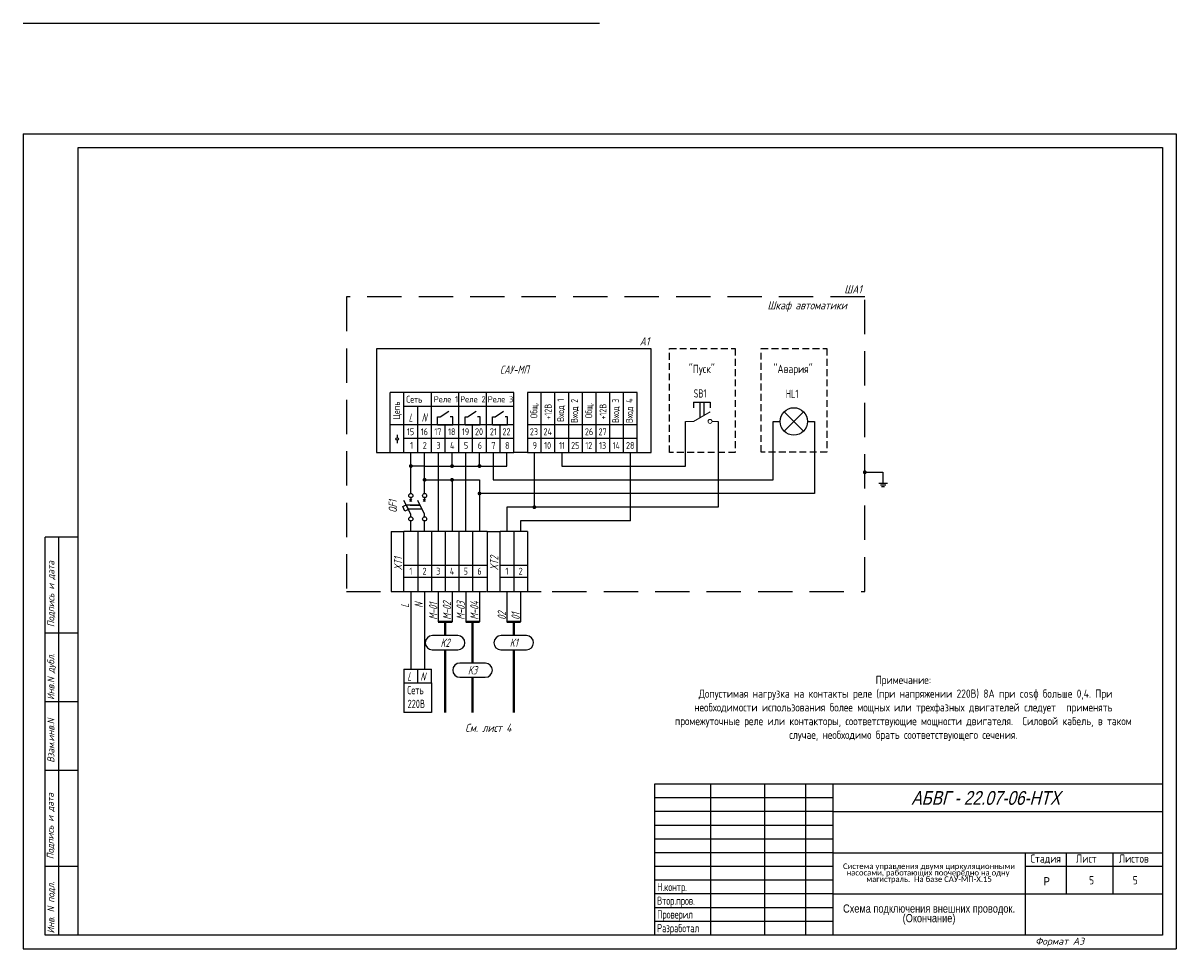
# Model space of a CAD drawing. Header units: millimetres. Extents: x 2234 to 2655, y 986 to 2918.
# Tile 1 of 4: x 2234 to 2655, y 986 to 1323. Entities that reach past the tile are written whole.
import ezdxf
from ezdxf.enums import TextEntityAlignment as Align

# ---------------------------------------------------------------- set-up
doc = ezdxf.new("R2010")
doc.units = ezdxf.units.MM
doc.linetypes.add('CONTI', pattern=[0])
doc.linetypes.add('DASHED2', pattern=[0.375, 0.25, -0.125])
doc.layers.add('015', color=7, linetype='Continuous', lineweight=15)
for name, color, linetype in [('Размеры', 3, 'Continuous'), ('Съемка', 162, 'Continuous'), ('Текст', 7, 'Continuous'), ('Форматка', 4, 'Continuous')]:
    doc.layers.add(name, color=color, linetype=linetype)
doc.layers.add('Слой1', color=10, linetype='Continuous', lineweight=200, plot=False)
doc.styles.add('35', font='romans.shx', dxfattribs={"width": 0.7, "oblique": 15, "height": 3.5})
doc.styles.add('Arial', font='arial.ttf')
doc.styles.add('GOST', font='GOST.shx', dxfattribs={"oblique": 15})
doc.styles.add('gost2304', font='gost_ptb.shx', dxfattribs={"width": 0.8, "oblique": 15, "height": 2.5})
doc.styles.add('Romans8', font='romans8.shx', dxfattribs={"width": 0.8, "height": 3})
doc.styles.add('style3', font='simplex.shx', dxfattribs={"height": 3})
doc.styles.add('style4', font='romans.shx', dxfattribs={"width": 0.7, "height": 3})

msp = doc.modelspace()

# ---------------------------------------------------------------- hatches: boundary and pattern name
at = {"layer": 'Съемка', "linetype": 'CONTI', "ltscale": 0.3}
for color, points in [(0, [(2375.69, 1161.61, 1), (2374.27, 1161.61, 1)]), (0, [(2390.69, 1161.61, 1), (2389.27, 1161.61, 1)]), (0, [(2400.69, 1161.61, 1), (2399.27, 1161.61, 1)]), (7, [(2540.34, 1158.64, 1), (2540.34, 1160.06, 1)]), (7, [(2380.69, 1156.61, 1), (2379.27, 1156.61, 1)]), (0, [(2390.69, 1156.61, 1), (2389.27, 1156.61, 1)])]:
    msp.add_hatch(color=color, dxfattribs=at).paths.add_polyline_path(points)
h = msp.add_hatch(color=0, dxfattribs=at)
edge = h.paths.add_edge_path()
edge.add_arc((2399.98, 1151.61), 0.709, 0, 360)
h = msp.add_hatch(color=0, dxfattribs=at)
edge = h.paths.add_edge_path()
edge.add_arc((2419.98, 1146.61), 0.709, 0, 360)

# ---------------------------------------------------------------- linework, layer by layer
for p, q in [((2367.48, 1204.3), (2362.48, 1204.3)), ((2362.48, 1204.3), (2362.48, 1166.61)), ((2462.48, 1204.3), (2367.48, 1204.3)), ((2462.48, 1166.61), (2462.48, 1204.3)), ((2367.48, 1176.61), (2367.48, 1188.45)), ((2372.48, 1188.45), (2367.48, 1188.45)), ((2372.48, 1176.61), (2372.48, 1188.45)), ((2377.48, 1188.45), (2372.48, 1188.45)), ((2382.48, 1188.45), (2377.48, 1188.45)), ((2382.48, 1176.61), (2382.48, 1188.45)), ((2387.48, 1188.45), (2382.48, 1188.45)), ((2392.48, 1188.45), (2387.48, 1188.45)), ((2392.48, 1176.61), (2392.48, 1188.45)), ((2397.48, 1188.45), (2392.48, 1188.45)), ((2402.48, 1188.45), (2397.48, 1188.45)), ((2402.48, 1176.61), (2402.48, 1188.45)), ((2407.48, 1188.45), (2402.48, 1188.45)), ((2412.48, 1188.45), (2407.48, 1188.45)), ((2412.48, 1176.61), (2412.48, 1188.45)), ((2422.48, 1188.45), (2417.48, 1188.45)), ((2417.48, 1188.45), (2417.48, 1166.61)), ((2422.48, 1176.61), (2422.48, 1188.45)), ((2427.48, 1188.45), (2422.48, 1188.45)), ((2427.48, 1176.61), (2427.48, 1188.45)), ((2432.48, 1188.45), (2427.48, 1188.45)), ((2432.48, 1176.61), (2432.48, 1188.45)), ((2437.48, 1188.45), (2432.48, 1188.45)), ((2437.48, 1176.61), (2437.48, 1188.45)), ((2442.48, 1188.45), (2437.48, 1188.45)), ((2442.48, 1176.61), (2442.48, 1188.45)), ((2447.48, 1188.45), (2442.48, 1188.45)), ((2447.48, 1176.61), (2447.48, 1188.45)), ((2452.48, 1188.45), (2447.48, 1188.45)), ((2452.48, 1176.61), (2452.48, 1188.45)), ((2457.48, 1188.45), (2452.48, 1188.45)), ((2457.48, 1176.61), (2457.48, 1188.45)), ((2377.48, 1176.61), (2377.48, 1183.45)), ((2477.98, 1184.87), (2483.98, 1184.87)), ((2477.98, 1184.87), (2477.98, 1182.87)), ((2480.23, 1184.87), (2481.73, 1184.87)), ((2480.23, 1184.87), (2480.23, 1179.17)), ((2481.73, 1184.87), (2481.73, 1180.04)), ((2483.98, 1184.87), (2483.98, 1182.87)), ((2510.94, 1174.34), (2518.01, 1181.41)), ((2510.94, 1181.41), (2518.01, 1174.34)), ((2384.72, 1176.61), (2384.72, 1179.53)), ((2384.72, 1179.53), (2385.65, 1179.53)), ((2390.23, 1179.53), (2389.3, 1179.53)), ((2390.23, 1176.61), (2390.23, 1179.53)), ((2394.72, 1176.61), (2394.72, 1179.53)), ((2394.72, 1179.53), (2395.65, 1179.53)), ((2400.23, 1179.53), (2399.3, 1179.53)), ((2400.23, 1176.61), (2400.23, 1179.53)), ((2404.72, 1176.61), (2404.72, 1179.53)), ((2404.72, 1179.53), (2405.65, 1179.53)), ((2410.23, 1179.53), (2409.3, 1179.53)), ((2410.23, 1176.61), (2410.23, 1179.53)), ((2506.98, 1177.87), (2509.48, 1177.87)), ((2519.48, 1177.87), (2521.98, 1177.87)), ((2367.48, 1171.61), (2367.48, 1176.61)), ((2372.48, 1176.61), (2367.48, 1176.61)), ((2372.48, 1171.61), (2372.48, 1176.61)), ((2377.48, 1176.61), (2372.48, 1176.61)), ((2377.48, 1171.61), (2377.48, 1176.61)), ((2382.48, 1176.61), (2377.48, 1176.61)), ((2382.48, 1171.61), (2382.48, 1176.61)), ((2387.48, 1176.61), (2382.48, 1176.61)), ((2384.72, 1176.61), (2390.23, 1176.61)), ((2387.48, 1171.61), (2387.48, 1176.61)), ((2392.48, 1176.61), (2387.48, 1176.61)), ((2392.48, 1171.61), (2392.48, 1176.61)), ((2397.48, 1176.61), (2392.48, 1176.61)), ((2394.72, 1176.61), (2400.23, 1176.61)), ((2397.48, 1171.61), (2397.48, 1176.61)), ((2402.48, 1176.61), (2397.48, 1176.61)), ((2402.48, 1171.61), (2402.48, 1176.61)), ((2407.48, 1176.61), (2402.48, 1176.61)), ((2404.72, 1176.61), (2410.23, 1176.61)), ((2407.48, 1171.61), (2407.48, 1176.61)), ((2412.48, 1176.61), (2407.48, 1176.61)), ((2412.48, 1171.61), (2412.48, 1176.61)), ((2422.48, 1176.61), (2417.48, 1176.61)), ((2422.48, 1171.61), (2422.48, 1176.61)), ((2427.48, 1176.61), (2422.48, 1176.61)), ((2427.48, 1171.61), (2427.48, 1176.61)), ((2432.48, 1176.61), (2427.48, 1176.61)), ((2432.48, 1171.61), (2432.48, 1176.61)), ((2437.48, 1176.61), (2432.48, 1176.61)), ((2437.48, 1171.61), (2437.48, 1176.61)), ((2442.48, 1176.61), (2437.48, 1176.61)), ((2442.48, 1171.61), (2442.48, 1176.61)), ((2447.48, 1176.61), (2442.48, 1176.61)), ((2447.48, 1171.61), (2447.48, 1176.61)), ((2452.48, 1176.61), (2447.48, 1176.61)), ((2452.48, 1171.61), (2452.48, 1176.61)), ((2457.48, 1176.61), (2452.48, 1176.61)), ((2457.48, 1171.61), (2457.48, 1176.61)), ((2367.48, 1166.61), (2367.48, 1171.61)), ((2372.48, 1166.61), (2372.48, 1171.61)), ((2377.48, 1171.61), (2372.48, 1171.61)), ((2377.48, 1166.61), (2377.48, 1171.61)), ((2382.48, 1171.61), (2377.48, 1171.61)), ((2382.48, 1166.61), (2382.48, 1171.61)), ((2387.48, 1171.61), (2382.48, 1171.61)), ((2387.48, 1166.61), (2387.48, 1171.61)), ((2392.48, 1171.61), (2387.48, 1171.61)), ((2392.48, 1166.61), (2392.48, 1171.61)), ((2397.48, 1171.61), (2392.48, 1171.61)), ((2397.48, 1166.61), (2397.48, 1171.61)), ((2402.48, 1171.61), (2397.48, 1171.61)), ((2402.48, 1166.61), (2402.48, 1171.61)), ((2407.48, 1171.61), (2402.48, 1171.61)), ((2407.48, 1166.61), (2407.48, 1171.61)), ((2412.48, 1171.61), (2407.48, 1171.61)), ((2412.48, 1166.61), (2412.48, 1171.61)), ((2422.48, 1171.61), (2417.48, 1171.61)), ((2422.48, 1166.61), (2422.48, 1171.61)), ((2427.48, 1171.61), (2422.48, 1171.61)), ((2427.48, 1166.61), (2427.48, 1171.61)), ((2432.48, 1171.61), (2427.48, 1171.61)), ((2432.48, 1166.61), (2432.48, 1171.61)), ((2437.48, 1171.61), (2432.48, 1171.61)), ((2437.48, 1166.61), (2437.48, 1171.61)), ((2442.48, 1171.61), (2437.48, 1171.61)), ((2442.48, 1166.61), (2442.48, 1171.61)), ((2447.48, 1171.61), (2442.48, 1171.61)), ((2447.48, 1166.61), (2447.48, 1171.61)), ((2452.48, 1171.61), (2447.48, 1171.61)), ((2452.48, 1166.61), (2452.48, 1171.61)), ((2457.48, 1171.61), (2452.48, 1171.61)), ((2457.48, 1166.61), (2457.48, 1171.61)), ((2362.48, 1166.61), (2367.48, 1166.61)), ((2367.48, 1166.61), (2372.48, 1166.61)), ((2372.48, 1166.61), (2377.48, 1166.61)), ((2377.48, 1166.61), (2382.48, 1166.61)), ((2382.48, 1166.61), (2387.48, 1166.61)), ((2387.48, 1166.61), (2392.48, 1166.61)), ((2392.48, 1166.61), (2397.48, 1166.61)), ((2397.48, 1166.61), (2402.48, 1166.61)), ((2402.48, 1166.61), (2407.48, 1166.61)), ((2407.48, 1166.61), (2412.48, 1166.61)), ((2417.48, 1166.61), (2412.48, 1166.61)), ((2417.48, 1166.61), (2422.48, 1166.61)), ((2422.48, 1166.61), (2427.48, 1166.61)), ((2427.48, 1166.61), (2432.48, 1166.61)), ((2432.48, 1166.61), (2437.48, 1166.61)), ((2437.48, 1166.61), (2442.48, 1166.61)), ((2442.48, 1166.61), (2447.48, 1166.61)), ((2447.48, 1166.61), (2452.48, 1166.61)), ((2452.48, 1166.61), (2457.48, 1166.61)), ((2457.48, 1166.61), (2462.48, 1166.61)), ((2540.34, 1159.35), (2546.96, 1159.35)), ((2546.96, 1159.35), (2546.96, 1155.42)), ((2545.44, 1155.42), (2548.61, 1155.42)), ((2546.03, 1154.76), (2548.02, 1154.76)), ((2546.43, 1154.11), (2547.49, 1154.11)), ((2374.98, 1137.78), (2374.98, 1141.61)), ((2374.98, 1137.78), (2374.98, 1141.61)), ((2374.98, 1137.78), (2374.98, 1141.61)), ((2379.98, 1137.78), (2379.98, 1141.61)), ((2377.48, 1137.78), (2372.48, 1137.78)), ((2377.48, 1137.78), (2377.48, 1115.94)), ((2382.48, 1137.78), (2377.48, 1137.78)), ((2382.48, 1137.78), (2382.48, 1115.94)), ((2387.48, 1137.78), (2382.48, 1137.78)), ((2387.48, 1137.78), (2387.48, 1115.94)), ((2392.48, 1137.78), (2387.48, 1137.78)), ((2392.48, 1137.78), (2392.48, 1115.94)), ((2397.48, 1137.78), (2392.48, 1137.78)), ((2397.48, 1137.78), (2397.48, 1115.94)), ((2402.76, 1137.78), (2397.48, 1137.78)), ((2412.48, 1137.78), (2407.48, 1137.78)), ((2412.48, 1137.78), (2412.48, 1115.94)), ((2417.48, 1137.78), (2412.48, 1137.78)), ((2417.48, 1137.78), (2417.48, 1115.94)), ((2372.48, 1125.54), (2377.48, 1125.54)), ((2377.48, 1125.54), (2382.48, 1125.54)), ((2382.48, 1125.54), (2387.48, 1125.54)), ((2387.48, 1125.54), (2392.48, 1125.54)), ((2392.48, 1125.54), (2397.48, 1125.54)), ((2397.48, 1125.54), (2402.76, 1125.54)), ((2407.48, 1125.54), (2412.48, 1125.54)), ((2412.48, 1125.54), (2417.48, 1125.54)), ((2372.48, 1121.07), (2377.48, 1121.07)), ((2377.48, 1121.07), (2382.48, 1121.07)), ((2382.48, 1121.07), (2387.48, 1121.07)), ((2387.48, 1121.07), (2392.48, 1121.07)), ((2392.48, 1121.07), (2397.48, 1121.07)), ((2397.48, 1121.07), (2402.76, 1121.07)), ((2407.48, 1121.07), (2412.48, 1121.07)), ((2412.48, 1121.07), (2417.48, 1121.07)), ((2372.48, 1115.94), (2377.48, 1115.94)), ((2374.98, 1115.94), (2374.98, 1107.58)), ((2377.48, 1115.94), (2382.48, 1115.94)), ((2379.98, 1115.94), (2379.98, 1107.58)), ((2382.48, 1115.94), (2387.48, 1115.94)), ((2387.48, 1115.94), (2392.48, 1115.94)), ((2392.48, 1115.94), (2397.48, 1115.94)), ((2397.48, 1115.94), (2402.48, 1115.94)), ((2407.48, 1115.94), (2412.48, 1115.94)), ((2412.48, 1115.94), (2417.48, 1115.94)), ((2417.48, 1115.94), (2422.48, 1115.94)), ((2374.98, 1107.58), (2374.98, 1087.62)), ((2379.98, 1107.58), (2379.98, 1087.62)), ((2392.12, 1099.82), (2382.83, 1099.82)), ((2417.12, 1099.82), (2407.83, 1099.82)), ((2402.12, 1089.82), (2392.83, 1089.82)), ((2372.48, 1087.62), (2377.48, 1087.62)), ((2372.48, 1087.62), (2372.48, 1082.62)), ((2377.48, 1087.62), (2382.48, 1087.62)), ((2377.48, 1082.62), (2377.48, 1087.62)), ((2382.48, 1082.62), (2382.48, 1087.62)), ((2372.48, 1082.62), (2382.48, 1082.62)), ((2372.48, 1082.62), (2372.48, 1071.85)), ((2382.48, 1082.62), (2382.48, 1071.85)), ((2382.48, 1071.85), (2372.48, 1071.85))]:
    msp.add_line(p, q)
at = {"color": 7}
for p, q in [((2385.65, 1179.53), (2388.77, 1181.58)), ((2395.65, 1179.53), (2398.77, 1181.58)), ((2405.65, 1179.53), (2408.77, 1181.58)), ((2384.72, 1176.61), (2384.72, 1179.53)), ((2394.72, 1176.61), (2394.72, 1179.53)), ((2404.72, 1176.61), (2404.72, 1179.53)), ((2369.98, 1173.04), (2369.98, 1171.92)), ((2369.98, 1171.02), (2369.98, 1169.9)), ((2378.35, 1147.36), (2373.35, 1147.36)), ((2374.79, 1147.36), (2378.35, 1147.36)), ((2379.1, 1145.86), (2374.1, 1145.86)), ((2382.81, 1094.64), (2392.09, 1094.64)), ((2407.81, 1094.64), (2417.09, 1094.64)), ((2392.81, 1084.64), (2402.09, 1084.64))]:
    msp.add_line(p, q, dxfattribs=at)
at = {"color": 0}
for p, q in [((2474.98, 1161.61), (2474.98, 1177.87)), ((2486.98, 1177.87), (2486.98, 1146.61)), ((2506.98, 1156.61), (2506.98, 1177.87)), ((2521.98, 1177.87), (2521.98, 1151.61)), ((2374.98, 1151.61), (2374.98, 1166.61)), ((2379.98, 1161.61), (2379.98, 1166.61)), ((2384.98, 1166.61), (2384.98, 1137.78)), ((2389.98, 1161.61), (2389.98, 1166.61)), ((2394.98, 1137.78), (2394.98, 1166.61)), ((2399.98, 1161.61), (2399.98, 1166.61)), ((2404.98, 1166.61), (2404.98, 1156.61)), ((2409.98, 1161.61), (2409.98, 1166.61)), ((2419.98, 1146.61), (2419.98, 1166.61)), ((2429.98, 1166.61), (2429.98, 1161.61)), ((2454.98, 1141.61), (2454.98, 1166.61)), ((2379.98, 1161.61), (2374.98, 1161.61)), ((2379.98, 1151.61), (2379.98, 1161.61)), ((2379.98, 1161.61), (2389.98, 1161.61)), ((2389.98, 1161.61), (2399.98, 1161.61)), ((2399.98, 1161.61), (2409.98, 1161.61)), ((2429.98, 1161.61), (2474.98, 1161.61)), ((2379.98, 1156.61), (2389.98, 1156.61)), ((2389.98, 1156.61), (2389.98, 1137.78)), ((2389.98, 1156.61), (2399.98, 1156.61)), ((2399.98, 1156.61), (2399.98, 1137.78)), ((2404.98, 1156.61), (2486.98, 1156.61)), ((2486.98, 1156.61), (2506.98, 1156.61)), ((2521.98, 1151.61), (2399.98, 1151.61)), ((2374.98, 1144.11), (2372.48, 1149.11)), ((2374.59, 1148.72), (2375.37, 1149.51)), ((2375.37, 1148.72), (2374.59, 1149.51)), ((2374.98, 1150.11), (2374.98, 1149.11)), ((2379.98, 1144.11), (2377.48, 1149.11)), ((2379.59, 1148.72), (2380.37, 1149.51)), ((2380.37, 1148.72), (2379.59, 1149.51)), ((2379.98, 1150.11), (2379.98, 1149.11)), ((2374.98, 1143.11), (2374.98, 1144.11)), ((2379.98, 1143.11), (2379.98, 1144.11)), ((2419.98, 1146.61), (2409.98, 1146.61)), ((2409.98, 1146.61), (2409.98, 1137.78)), ((2486.98, 1146.61), (2419.98, 1146.61)), ((2454.98, 1141.61), (2414.98, 1141.61)), ((2414.98, 1141.61), (2414.98, 1137.78)), ((2384.98, 1115.94), (2384.98, 1104.82)), ((2389.98, 1115.94), (2389.98, 1104.82)), ((2394.98, 1115.94), (2394.98, 1104.82)), ((2399.98, 1115.94), (2399.98, 1104.82)), ((2409.98, 1115.94), (2409.98, 1104.82)), ((2414.98, 1115.94), (2414.98, 1104.82))]:
    msp.add_line(p, q, dxfattribs=at)
at = {"color": 0, "linetype": 'ByBlock'}
for p, q in [((2367.76, 1137.78), (2367.76, 1115.94)), ((2402.76, 1137.78), (2402.76, 1115.94))]:
    msp.add_line(p, q, dxfattribs=at)
at = {"color": 0, "linetype": 'ByBlock', "ltscale": 0.1}
for p, q in [((2372.48, 1115.94), (2372.48, 1137.78)), ((2407.48, 1115.94), (2407.48, 1137.78))]:
    msp.add_line(p, q, dxfattribs=at)
at = {"lineweight": 40}
for p, q in [((2384.98, 1104.82), (2389.98, 1104.82)), ((2387.48, 1099.82), (2387.48, 1104.82)), ((2394.98, 1104.82), (2399.98, 1104.82)), ((2397.48, 1089.82), (2397.48, 1104.82)), ((2409.98, 1104.82), (2414.98, 1104.82)), ((2412.48, 1099.82), (2412.48, 1104.82)), ((2387.45, 1094.64), (2387.45, 1071.85)), ((2412.45, 1094.64), (2412.45, 1071.85)), ((2397.45, 1084.64), (2397.45, 1071.85))]:
    msp.add_line(p, q, dxfattribs=at)
at = {"color": 3, "linetype": 'DASHED2', "ltscale": 50}
msp.add_lwpolyline([(2540.34, 1223.23), (2351.48, 1223.23), (2351.48, 1115.94), (2540.34, 1115.94)], close=True, dxfattribs=at)
at = {"linetype": 'DASHED2', "ltscale": 10}
for points in [[(2469.2, 1204.41), (2493.14, 1204.41), (2493.14, 1166.61), (2469.2, 1166.61)], [(2502.6, 1204.41), (2526.54, 1204.41), (2526.54, 1166.67), (2502.6, 1166.67)]]:
    msp.add_lwpolyline(points, close=True, dxfattribs=at)
at = {"color": 0, "ltscale": 0.008}
msp.add_lwpolyline([(2372.84, 1145.2), (2372, 1146.89), (2373.27, 1147.53), (2374.12, 1145.83)], close=True, dxfattribs=at)
msp.add_circle((2514.48, 1177.87), 5)
at = {"color": 7}
msp.add_circle((2369.98, 1171.47), 0.452, dxfattribs=at)
at = {"color": 0}
for centre in [(2374.98, 1150.86), (2379.98, 1150.86), (2374.98, 1142.36), (2379.98, 1142.36)]:
    msp.add_circle(centre, 0.75, dxfattribs=at)
at = {"color": 7}
for centre, start, end in [((2382.83, 1097.23), 90, 269.4515), ((2392.09, 1097.23), 270, 89.4515), ((2407.83, 1097.23), 90, 269.4515), ((2417.09, 1097.23), 270, 89.4515), ((2392.83, 1087.23), 90, 269.4515), ((2402.09, 1087.23), 270, 89.4515)]:
    msp.add_arc(centre, 2.59, start, end, dxfattribs=at)
at = {"layer": '015', "color": 7, "ltscale": 100}
for p, q in [((2477.98, 1177.87), (2483.98, 1181.34)), ((2474.98, 1177.87), (2477.98, 1177.87)), ((2484.7, 1177.87), (2486.98, 1177.87))]:
    msp.add_line(p, q, dxfattribs=at)
at = {"layer": '015', "color": 7, "ltscale": 0.008}
for start, end in [(90, 270), (270, 90)]:
    msp.add_arc((2483.98, 1177.87), 0.726, start, end, dxfattribs=at)
at = {"layer": 'Размеры', "color": 7}
for p, q in [((2372.48, 1183.45), (2412.48, 1183.45)), ((2367.76, 1137.78), (2372.48, 1137.78)), ((2402.76, 1137.78), (2407.48, 1137.78)), ((2367.76, 1115.94), (2372.48, 1115.94)), ((2402.76, 1115.94), (2407.48, 1115.94))]:
    msp.add_line(p, q, dxfattribs=at)
at = {"layer": 'Слой1', "color": 7, "linetype": 'ByBlock', "lineweight": -3, "ltscale": 0.4}
for p, q in [((2233.75, 1322.98), (2443.75, 1322.98)), ((2233.75, 1322.98), (2443.75, 1322.98)), ((2233.75, 1322.98), (2443.75, 1322.98)), ((2233.75, 1282.7), (2443.75, 1282.7)), ((2252.45, 1282.7), (2653.75, 1282.7)), ((2233.75, 985.7), (2443.75, 985.7)), ((2443.75, 985.7), (2653.75, 985.7))]:
    msp.add_line(p, q, dxfattribs=at)
at = {"layer": 'Слой1', "color": 7, "lineweight": -3}
for p, q in [((2233.75, 1282.7), (2233.75, 985.7)), ((2233.75, 1282.7), (2233.75, 985.7)), ((2233.75, 1282.7), (2233.75, 985.7)), ((2233.75, 1282.7), (2233.75, 985.7)), ((2653.75, 1282.7), (2653.75, 985.7)), ((2653.75, 1282.7), (2653.75, 985.7)), ((2653.75, 1282.7), (2653.75, 985.7))]:
    msp.add_line(p, q, dxfattribs=at)
at = {"layer": 'Форматка', "color": 7, "lineweight": -3}
for p, q in [((2253.75, 990.7), (2253.75, 1277.7)), ((2253.75, 1277.7), (2648.75, 1277.7)), ((2648.75, 1277.7), (2648.75, 990.7)), ((2253.75, 1135.7), (2241.75, 1135.7)), ((2241.75, 990.7), (2241.75, 1135.7)), ((2246.75, 990.7), (2246.75, 1135.7)), ((2253.75, 1100.7), (2241.75, 1100.7)), ((2253.75, 1075.7), (2241.75, 1075.7)), ((2253.75, 1050.7), (2241.75, 1050.7)), ((2648.75, 1045.7), (2463.75, 1045.7)), ((2463.75, 1045.7), (2463.75, 990.7)), ((2484.13, 1045.7), (2484.13, 990.7)), ((2503.75, 1045.7), (2503.75, 990.7)), ((2518.75, 1045.7), (2518.75, 990.7)), ((2528.75, 1045.7), (2528.75, 990.7)), ((2528.75, 1040.7), (2463.75, 1040.7)), ((2528.75, 1035.7), (2463.75, 1035.7)), ((2528.75, 1035.7), (2648.75, 1035.7)), ((2528.75, 1030.7), (2463.75, 1030.7)), ((2528.75, 1025.7), (2463.75, 1025.7)), ((2528.75, 1020.7), (2463.75, 1020.7)), ((2528.75, 1020.7), (2648.75, 1020.7)), ((2598.75, 1020.7), (2598.75, 990.7)), ((2613.75, 1020.7), (2613.75, 1005.7)), ((2630.75, 1020.7), (2630.75, 1005.7)), ((2253.75, 1015.7), (2241.75, 1015.7)), ((2528.75, 1015.7), (2463.75, 1015.7)), ((2648.75, 1015.7), (2598.75, 1015.7)), ((2528.75, 1010.7), (2463.75, 1010.7)), ((2528.75, 1005.7), (2463.75, 1005.7)), ((2528.75, 1005.7), (2648.75, 1005.7)), ((2528.75, 1000.7), (2463.75, 1000.7)), ((2528.75, 995.7), (2463.75, 995.7)), ((2648.75, 990.7), (2241.75, 990.7))]:
    msp.add_line(p, q, dxfattribs=at)

# ---------------------------------------------------------------- texts
at = {"color": 7, "oblique": 15}
for s, style, width, p in [('ШA1', 'style4', 0.8, (2536.06, 1226.01)), ('Шкаф автоматики', 'style4', 0.8, (2519.36, 1220.16)), ('A1', 'style4', 0.8, (2460.1, 1207.08)), ('K2', 'style4', 0.7, (2387.46, 1097.23)), ('K1', 'style4', 0.7, (2412.46, 1097.23)), ('K3', 'style4', 0.7, (2397.46, 1087.23)), ('L', 'style3', 0.669676, (2374.44, 1084.93)), ('N', 'style3', 0.669676, (2379.34, 1084.93)), ('См. лист 4', 'style4', 0.8, (2403.19, 1066.22))]:
    msp.add_text(s, height=3, dxfattribs=dict(at, style=style, width=width)).set_placement(p, align=Align.MIDDLE_CENTER)
at = {"color": 7, "style": 'style3', "oblique": 15, "width": 0.669676}
for s, p in [('L', (2374.14, 1177.76)), ('N', (2378.88, 1177.79))]:
    msp.add_text(s, height=3, dxfattribs=at).set_placement(p)
at = {"color": 7, "style": 'style4', "oblique": 15, "width": 0.700428}
for s, p in [('XT1', (2371.83, 1123.61)), ('XT2', (2406.83, 1123.61)), ('L', (2374.33, 1109.97)), ('N', (2379.33, 1109.97)), ('M-01', (2384.62, 1105.59)), ('M-02', (2389.62, 1105.59)), ('M-03', (2394.62, 1105.59)), ('M-04', (2399.62, 1105.59)), ('02', (2409.62, 1105.59)), ('01', (2414.62, 1105.59))]:
    msp.add_text(s, height=3, rotation=90, dxfattribs=at).set_placement(p)
at = {"lineweight": -3, "style": 'Arial', "oblique": 15, "width": 0.8}
msp.add_text('АБВГ - 22.07-06-НТХ', height=5, dxfattribs=at).set_placement((2611.51, 1040.69), align=Align.MIDDLE_RIGHT)
at = {"color": 7, "style": 'Arial', "width": 0.8}
msp.add_text('Р', height=3, dxfattribs=at).set_placement((2605.52, 1008.83))
at = {"color": 3, "char_height": 3, "attachment_point": 1, "style": 'style4'}
for s, width, insert in [('SB1', 11.9984, (2478.01, 1189.56)), ('HL1', 6.7627, (2511.59, 1189.41))]:
    msp.add_mtext_dynamic_manual_height_columns(s, width=width, gutter_width=15, heights=[0], dxfattribs=dict(at, insert=insert))
at = {"insert": (2373.21, 1081.47), "char_height": 3, "attachment_point": 1, "style": 'style4'}
msp.add_mtext_dynamic_manual_height_columns('\\pi0.4899;Сеть\\P\\pi0.5899;220В', width=9.0798, gutter_width=15, heights=[0], dxfattribs=at)
at = {"insert": (2563.75, 1013.2), "char_height": 2.2, "width": 70, "attachment_point": 5, "line_spacing_factor": 0.7, "style": 'Arial'}
msp.add_mtext('{\\fCalibri|b0|i0|c204|p34;\\H0.91667x;Система управления двумя циркуляционными насосами, работающих поочерёдно на одну \\H1.8129x; \\H0.5516x;магистраль.  На базе САУ-МП-Х.15\\H1.8958x; }', dxfattribs=at)
at = {"color": 7, "insert": (2563.75, 998.2), "char_height": 3, "width": 70, "attachment_point": 5, "line_spacing_factor": 0.7, "style": 'Arial'}
msp.add_mtext('\\pt24;{\\W0.8;Схема подключения внешних проводок. (Окончание)}', dxfattribs=at)
at = {"color": 0, "style": 'gost2304', "oblique": 15, "width": 0.8, "flags": 8}
msp.add_attdef('QF1', text='QF1', height=3, rotation=90, dxfattribs=at).set_placement((2369.9, 1146.89), align=Align.CENTER)
at = {"layer": 'Текст', "lineweight": -3, "style": 'GOST', "oblique": 15, "width": 0.8}
msp.add_text('САУ-МП', height=3, dxfattribs=at).set_placement((2412.7, 1196.73), align=Align.MIDDLE_CENTER)
at = {"layer": 'Текст', "color": 0, "style": 'Romans8', "width": 0.8}
for s, p in [('Цепь', (2370.99, 1178.56)), ('Общ.', (2421.05, 1179.01)), ('Вход 1', (2430.81, 1177.73)), ('Вход 2', (2435.81, 1177.3)), ('Общ.', (2441.05, 1179.01)), ('Вход 3', (2450.81, 1177.3)), ('Вход 4', (2455.81, 1177.25)), ('+12В', (2426.23, 1178.53)), ('+12В', (2446.23, 1178.53))]:
    msp.add_text(s, height=2.5, rotation=90, dxfattribs=at).set_placement(p)
for s, height, p in [('Сеть', 2.5, (2373.33, 1184.7)), ('Реле 1', 2.2, (2383.32, 1184.85)), ('Реле 2', 2.2, (2392.95, 1184.85)), ('Реле 3', 2.2, (2402.98, 1184.85)), ('15', 2.5, (2373.55, 1172.86)), ('16', 2.5, (2378.6, 1172.86)), ('17', 2.5, (2383.55, 1172.86)), ('18', 2.5, (2388.55, 1172.86)), ('19', 2.5, (2393.6, 1172.86)), ('20', 2.5, (2398.36, 1172.86)), ('21', 2.5, (2403.79, 1172.86)), ('22', 2.5, (2408.36, 1172.86)), ('23', 2.5, (2418.36, 1172.86)), ('24', 2.5, (2423.31, 1172.86)), ('26', 2.5, (2438.4, 1172.86)), ('27', 2.5, (2443.36, 1172.86)), ('1', 2.5, (2374.74, 1167.86)), ('2', 2.5, (2379.31, 1167.86)), ('3', 2.5, (2384.31, 1167.86)), ('4', 2.5, (2389.26, 1167.86)), ('5', 2.5, (2394.31, 1167.86)), ('6', 2.5, (2399.36, 1167.86)), ('7', 2.5, (2404.31, 1167.86)), ('8', 2.5, (2409.31, 1167.86)), ('9', 2.5, (2419.36, 1167.86)), ('10', 2.5, (2423.55, 1167.86)), ('11', 2.5, (2428.98, 1167.86)), ('25', 2.5, (2433.36, 1167.86)), ('12', 2.5, (2438.55, 1167.86)), ('13', 2.5, (2443.55, 1167.86)), ('14', 2.5, (2448.5, 1167.86)), ('28', 2.5, (2453.36, 1167.86))]:
    msp.add_text(s, height=height, dxfattribs=at).set_placement(p)
at = {"layer": 'Текст', "char_height": 3, "width": 24.7565, "attachment_point": 5, "line_spacing_factor": 0.9, "style": 'Romans8'}
for s, insert in [('\\A1;"Пуск"', (2480.98, 1196.61)), ('\\A1;"Авария"', (2514.23, 1196.61))]:
    msp.add_mtext(s, dxfattribs=dict(at, insert=insert))
at = {"layer": 'Текст', "color": 0, "char_height": 2.5, "width": 5, "attachment_point": 5, "line_spacing_factor": 0.9, "style": 'Romans8'}
for s, insert in [('\\A1;1', (2374.98, 1123.3)), ('\\A1;2', (2379.98, 1123.3)), ('\\A1;3', (2384.98, 1123.3)), ('\\A1;4', (2389.98, 1123.3)), ('\\A1;5', (2394.98, 1123.3)), ('\\A1;6', (2399.98, 1123.3)), ('\\A1;1', (2409.98, 1123.3)), ('\\A1;2', (2414.98, 1123.3))]:
    msp.add_mtext(s, dxfattribs=dict(at, insert=insert))
at = {"layer": 'Текст', "color": 7, "ltscale": 6.666667, "char_height": 3, "style": 'Romans8'}
for s, insert, width, attachment_point in [('Примечание:^I\\P^IДопустимая нагрузка на контакты реле (при напряжении 220В) 8А при cos{\\C256;ϕ} больше 0,4. При необходимости использования более мощных или трехфазных двигателей следует {\\H1.3333x; }применять промежуточные реле или контакторы, соответствующие мощности двигателя. {\\H1.1389x; }Силовой кабель, в таком случае, необходимо брать соответствующего сечения.                  {\\H1.2037x; }\\~                                                               \\~           {\\H1.1821x; }', (2554.39, 1073.29), 181.2748, 5), ('Стадия', (2606.25, 1020.1), 15, 2), ('\\pi3.55;Лист', (2613.75, 1020.1), 15, 1), ('\\pi4.1499;Листов', (2628.75, 1020.1), 20, 1)]:
    msp.add_mtext(s, dxfattribs=dict(at, insert=insert, width=width, attachment_point=attachment_point))
at = {"layer": 'Текст', "color": 7, "ltscale": 100, "char_height": 3, "width": 19.7446, "attachment_point": 5, "style": 'Romans8'}
for insert in [(2622.98, 1010.7), (2638.88, 1010.7)]:
    msp.add_mtext('\\A1;5', dxfattribs=dict(at, insert=insert))
at = {"layer": 'Текст', "color": 7, "insert": (2464.7, 1024.75), "char_height": 3, "width": 21.4279, "attachment_point": 1, "style": 'Romans8'}
msp.add_mtext('{\\W0.7;\\P\\P\\PН.контр.   \\PВтор.пров.\\PПроверил\\PРазработал}', dxfattribs=at)
at = {"layer": 'Форматка', "color": 7, "lineweight": -3, "style": '35', "oblique": 15, "width": 0.9}
for s, p in [('Подпись и дата', (2245.09, 1102.95)), ('Инв.N дубл.', (2245.09, 1076.41)), ('Взам.инв.N', (2245.09, 1053.53)), ('Подпись и дата', (2244.89, 1018.38)), ('Инв. N подл.', (2245.09, 991.34))]:
    msp.add_text(s, height=2.5, rotation=90, dxfattribs=at).set_placement(p)
at = {"layer": 'Форматка', "color": 7, "lineweight": -3, "style": '35', "oblique": 15}
msp.add_text('Формат А3', height=2.5, dxfattribs=at).set_placement((2602.46, 987.24))

doc.saveas('drawing.dxf')
